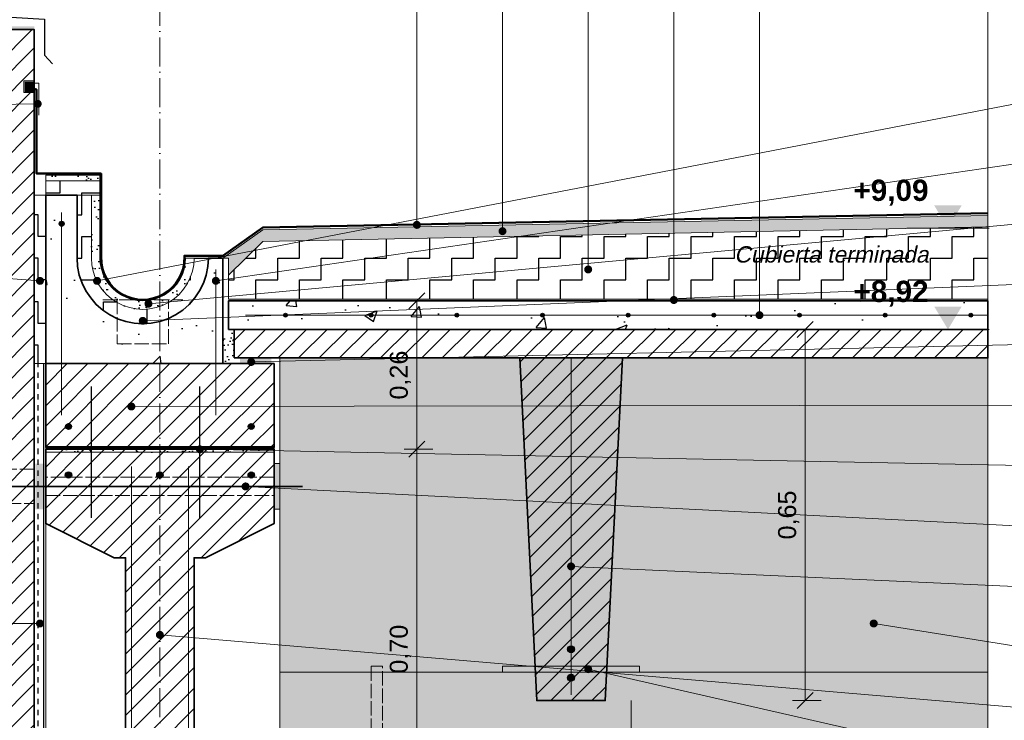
# Model space of a CAD drawing. Header units: millimetres. Extents: x 6 to 4194, y 6 to 5934.
# Tile 4 of 6: x 1530 to 3254, y 3610 to 4837. Entities that reach past the tile are written whole.
import ezdxf
from ezdxf.enums import TextEntityAlignment as Align

# ---------------------------------------------------------------- set-up
doc = ezdxf.new("R2010")
doc.units = ezdxf.units.MM
doc.header["$LTSCALE"] = 20
doc.linetypes.add('DASHDOT', pattern=[3.556, 2.54, -0.508, 0, -0.508])
doc.linetypes.add('DASHED', pattern=[1.524, 1.27, -0.254])
for name, color, linetype in [('A-ACERO', 250, 'Continuous'), ('A-AISLACION-EPS', 50, 'Continuous'), ('A-AISLACION-LANA', 40, 'Continuous'), ('A-ARMADURAS', 14, 'Continuous'), ('A-BARRERAS-MEMBRANAS', 7, 'Continuous'), ('A-CONTORNOS', 7, 'Continuous'), ('A-GROUT', 251, 'Continuous'), ('A-HORMIGON-INSITU', 33, 'Continuous'), ('A-HORMIGON-PREMOLDEADO', 8, 'Continuous'), ('A-MORTERO-CARPETAS', 252, 'Continuous'), ('A-NEOPRENO-SELLADORES', 7, 'Continuous'), ('A-PROYECCION-OCULTO', 8, 'DASHED'), ('A-VISTA', 8, 'Continuous'), ('X-COTAS', 3, 'Continuous'), ('X-EJES', 1, 'DASHDOT'), ('X-NIVELES', 7, 'Continuous'), ('X-REFERENCIAS', 1, 'Continuous'), ('X-TEXTOS', 7, 'Continuous')]:
    doc.layers.add(name, color=color, linetype=linetype)
doc.styles.add('ARIAL', font='arial.ttf')
doc.styles.add('ARIAL-B', font='arialbd.ttf')

msp = doc.modelspace()

# ---------------------------------------------------------------- hatches: boundary and pattern name
at = {"layer": 'A-ACERO', "true_color": 0x888888}
h = msp.add_hatch(color=252, dxfattribs=at)
h.dxf.hatch_style = 1
h.paths.add_polyline_path([(1355, 4820), (1555, 4820), (1555, 4826), (1355, 4826)])
at = {"layer": 'A-ACERO', "true_color": 0x3b3b3b}
h = msp.add_hatch(color=250, dxfattribs=at)
h.dxf.hatch_style = 1
h.paths.add_polyline_path([(1975, 3980), (1985, 3980), (1985, 4060), (1975, 4060)])
at = {"layer": 'A-AISLACION-EPS'}
h = msp.add_hatch(dxfattribs=at)
h.set_pattern_fill('ZIGZAG', color=256, scale=6)
h.paths.add_polyline_path([(1575, 4530), (1670, 4530), (1670, 4555), (1575, 4555)])
h = msp.add_hatch(dxfattribs=at)
h.set_pattern_fill('ZIGZAG', color=256, scale=6, angle=90)
h.paths.add_polyline_path([(1555, 4235), (1575, 4235), (1575, 4530), (1555, 4530)])
h = msp.add_hatch(dxfattribs=at)
h.set_pattern_fill('ZIGZAG', color=256, scale=6)
h.paths.add_polyline_path([(1860, 4420), (1859, 4405), (1856.1, 4390.2), (1851.2, 4376), (1844.6, 4362.5), (1836.2, 4350), (1826.3, 4338.7), (1815, 4328.8), (1802.5, 4320.4), (1789, 4313.8), (1774.8, 4308.9), (1760, 4306), (1745, 4305), (1730, 4306), (1715.2, 4308.9), (1701, 4313.8), (1687.5, 4320.4), (1675, 4328.8), (1663.7, 4338.7), (1653.8, 4350), (1645.4, 4362.5), (1638.8, 4376), (1633.9, 4390.2), (1631, 4405), (1630, 4420), (1630, 4530), (1655, 4530), (1655, 4420), (1655.8, 4408.3), (1658.1, 4396.7), (1661.9, 4385.6), (1667.1, 4375), (1673.6, 4365.2), (1681.4, 4356.4), (1690.2, 4348.6), (1700, 4342.1), (1710.6, 4336.9), (1721.7, 4333.1), (1733.3, 4330.8), (1745, 4330), (1756.7, 4330.8), (1768.3, 4333.1), (1779.4, 4336.9), (1790, 4342.1), (1799.8, 4348.6), (1808.6, 4356.4), (1816.4, 4365.2), (1822.9, 4375), (1828.1, 4385.6), (1831.9, 4396.7), (1834.2, 4408.3), (1835, 4420)])
h = msp.add_hatch(dxfattribs=at)
h.set_pattern_fill('ZIGZAG', color=256, scale=6)
h.paths.add_polyline_path([(1895, 4348), (3225, 4348), (3225, 4474.6), (1955, 4449.2), (1895, 4390)])
at = {"layer": 'A-AISLACION-LANA'}
h = msp.add_hatch(dxfattribs=at)
h.set_pattern_fill('INSUL', color=256, scale=3, angle=90)
h.paths.add_polyline_path([(1555, 3385), (1575, 3385), (1575, 4235), (1555, 4235)])
at = {"layer": 'A-ARMADURAS'}
h = msp.add_hatch(color=256, dxfattribs=at)
h.dxf.hatch_style = 1
h.paths.add_polyline_path([(1607.4, 4480), (1607.2, 4481.4), (1606.6, 4482.6), (1605.6, 4483.6), (1604.4, 4484.2), (1603, 4484.4), (1601.6, 4484.2), (1600.4, 4483.6), (1599.4, 4482.6), (1598.8, 4481.4), (1598.6, 4480), (1598.8, 4478.6), (1599.4, 4477.4), (1600.4, 4476.4), (1601.6, 4475.8), (1603, 4475.6), (1604.4, 4475.8), (1605.6, 4476.4), (1606.6, 4477.4), (1607.2, 4478.6)])
h = msp.add_hatch(color=256, dxfattribs=at)
h.dxf.hatch_style = 1
h.paths.add_polyline_path([(1877.4, 4380), (1877.2, 4381.4), (1876.6, 4382.6), (1875.6, 4383.6), (1874.4, 4384.2), (1873, 4384.4), (1871.6, 4384.2), (1870.4, 4383.6), (1869.4, 4382.6), (1868.8, 4381.4), (1868.6, 4380), (1868.8, 4378.6), (1869.4, 4377.4), (1870.4, 4376.4), (1871.6, 4375.8), (1873, 4375.6), (1874.4, 4375.8), (1875.6, 4376.4), (1876.6, 4377.4), (1877.2, 4378.6)])
h = msp.add_hatch(color=256, dxfattribs=at)
h.dxf.hatch_style = 1
h.paths.add_polyline_path([(1998.4, 4320), (1998.2, 4321.1), (1997.8, 4322), (1997, 4322.8), (1996.1, 4323.2), (1995, 4323.4), (1993.9, 4323.2), (1993, 4322.8), (1992.2, 4322), (1991.8, 4321.1), (1991.6, 4320), (1991.8, 4318.9), (1992.2, 4318), (1993, 4317.2), (1993.9, 4316.8), (1995, 4316.6), (1996.1, 4316.8), (1997, 4317.2), (1997.8, 4318), (1998.2, 4318.9)])
h = msp.add_hatch(color=256, dxfattribs=at)
h.dxf.hatch_style = 1
h.paths.add_polyline_path([(2148.4, 4320), (2148.2, 4321.1), (2147.8, 4322), (2147, 4322.8), (2146.1, 4323.2), (2145, 4323.4), (2143.9, 4323.2), (2143, 4322.8), (2142.2, 4322), (2141.8, 4321.1), (2141.6, 4320), (2141.8, 4318.9), (2142.2, 4318), (2143, 4317.2), (2143.9, 4316.8), (2145, 4316.6), (2146.1, 4316.8), (2147, 4317.2), (2147.8, 4318), (2148.2, 4318.9)])
h = msp.add_hatch(color=256, dxfattribs=at)
h.dxf.hatch_style = 1
h.paths.add_polyline_path([(2298.4, 4320), (2298.2, 4321.1), (2297.8, 4322), (2297, 4322.8), (2296.1, 4323.2), (2295, 4323.4), (2293.9, 4323.2), (2293, 4322.8), (2292.2, 4322), (2291.8, 4321.1), (2291.6, 4320), (2291.8, 4318.9), (2292.2, 4318), (2293, 4317.2), (2293.9, 4316.8), (2295, 4316.6), (2296.1, 4316.8), (2297, 4317.2), (2297.8, 4318), (2298.2, 4318.9)])
h = msp.add_hatch(color=256, dxfattribs=at)
h.dxf.hatch_style = 1
h.paths.add_polyline_path([(2448.4, 4320), (2448.2, 4321.1), (2447.8, 4322), (2447, 4322.8), (2446.1, 4323.2), (2445, 4323.4), (2443.9, 4323.2), (2443, 4322.8), (2442.2, 4322), (2441.8, 4321.1), (2441.6, 4320), (2441.8, 4318.9), (2442.2, 4318), (2443, 4317.2), (2443.9, 4316.8), (2445, 4316.6), (2446.1, 4316.8), (2447, 4317.2), (2447.8, 4318), (2448.2, 4318.9)])
h = msp.add_hatch(color=256, dxfattribs=at)
h.dxf.hatch_style = 1
h.paths.add_polyline_path([(2598.4, 4320), (2598.2, 4321.1), (2597.8, 4322), (2597, 4322.8), (2596.1, 4323.2), (2595, 4323.4), (2593.9, 4323.2), (2593, 4322.8), (2592.2, 4322), (2591.8, 4321.1), (2591.6, 4320), (2591.8, 4318.9), (2592.2, 4318), (2593, 4317.2), (2593.9, 4316.8), (2595, 4316.6), (2596.1, 4316.8), (2597, 4317.2), (2597.8, 4318), (2598.2, 4318.9)])
h = msp.add_hatch(color=256, dxfattribs=at)
h.dxf.hatch_style = 1
h.paths.add_polyline_path([(2748.4, 4320), (2748.2, 4321.1), (2747.8, 4322), (2747, 4322.8), (2746.1, 4323.2), (2745, 4323.4), (2743.9, 4323.2), (2743, 4322.8), (2742.2, 4322), (2741.8, 4321.1), (2741.6, 4320), (2741.8, 4318.9), (2742.2, 4318), (2743, 4317.2), (2743.9, 4316.8), (2745, 4316.6), (2746.1, 4316.8), (2747, 4317.2), (2747.8, 4318), (2748.2, 4318.9)])
h = msp.add_hatch(color=256, dxfattribs=at)
h.dxf.hatch_style = 1
h.paths.add_polyline_path([(2898.4, 4320), (2898.2, 4321.1), (2897.8, 4322), (2897, 4322.8), (2896.1, 4323.2), (2895, 4323.4), (2893.9, 4323.2), (2893, 4322.8), (2892.2, 4322), (2891.8, 4321.1), (2891.6, 4320), (2891.8, 4318.9), (2892.2, 4318), (2893, 4317.2), (2893.9, 4316.8), (2895, 4316.6), (2896.1, 4316.8), (2897, 4317.2), (2897.8, 4318), (2898.2, 4318.9)])
h = msp.add_hatch(color=256, dxfattribs=at)
h.dxf.hatch_style = 1
h.paths.add_polyline_path([(3048.4, 4320), (3048.2, 4321.1), (3047.8, 4322), (3047, 4322.8), (3046.1, 4323.2), (3045, 4323.4), (3043.9, 4323.2), (3043, 4322.8), (3042.2, 4322), (3041.8, 4321.1), (3041.6, 4320), (3041.8, 4318.9), (3042.2, 4318), (3043, 4317.2), (3043.9, 4316.8), (3045, 4316.6), (3046.1, 4316.8), (3047, 4317.2), (3047.8, 4318), (3048.2, 4318.9)])
h = msp.add_hatch(color=256, dxfattribs=at)
h.dxf.hatch_style = 1
h.paths.add_polyline_path([(3198.4, 4320), (3198.2, 4321.1), (3197.8, 4322), (3197, 4322.8), (3196.1, 4323.2), (3195, 4323.4), (3193.9, 4323.2), (3193, 4322.8), (3192.2, 4322), (3191.8, 4321.1), (3191.6, 4320), (3191.8, 4318.9), (3192.2, 4318), (3193, 4317.2), (3193.9, 4316.8), (3195, 4316.6), (3196.1, 4316.8), (3197, 4317.2), (3197.8, 4318), (3198.2, 4318.9)])
h = msp.add_hatch(color=256, dxfattribs=at)
h.dxf.hatch_style = 1
h.paths.add_polyline_path([(1620.2, 4125), (1619.9, 4126.6), (1619.2, 4128.1), (1618.1, 4129.2), (1616.6, 4129.9), (1615, 4130.2), (1613.4, 4129.9), (1611.9, 4129.2), (1610.8, 4128.1), (1610.1, 4126.6), (1609.8, 4125), (1610.1, 4123.4), (1610.8, 4121.9), (1611.9, 4120.8), (1613.4, 4120.1), (1615, 4119.8), (1616.6, 4120.1), (1618.1, 4120.8), (1619.2, 4121.9), (1619.9, 4123.4)])
h = msp.add_hatch(color=256, dxfattribs=at)
h.dxf.hatch_style = 1
h.paths.add_polyline_path([(1940.2, 4125), (1939.9, 4126.6), (1939.2, 4128.1), (1938.1, 4129.2), (1936.6, 4129.9), (1935, 4130.2), (1933.4, 4129.9), (1931.9, 4129.2), (1930.8, 4128.1), (1930.1, 4126.6), (1929.8, 4125), (1930.1, 4123.4), (1930.8, 4121.9), (1931.9, 4120.8), (1933.4, 4120.1), (1935, 4119.8), (1936.6, 4120.1), (1938.1, 4120.8), (1939.2, 4121.9), (1939.9, 4123.4)])
h = msp.add_hatch(color=256, dxfattribs=at)
h.dxf.hatch_style = 1
h.paths.add_polyline_path([(1620.6, 4040), (1620.3, 4041.7), (1619.5, 4043.3), (1618.3, 4044.5), (1616.7, 4045.3), (1615, 4045.6), (1613.3, 4045.3), (1611.7, 4044.5), (1610.5, 4043.3), (1609.7, 4041.7), (1609.4, 4040), (1609.7, 4038.3), (1610.5, 4036.7), (1611.7, 4035.5), (1613.3, 4034.7), (1615, 4034.4), (1616.7, 4034.7), (1618.3, 4035.5), (1619.5, 4036.7), (1620.3, 4038.3)])
h = msp.add_hatch(color=256, dxfattribs=at)
h.dxf.hatch_style = 1
h.paths.add_polyline_path([(1780.6, 4040), (1780.3, 4041.7), (1779.5, 4043.3), (1778.3, 4044.5), (1776.7, 4045.3), (1775, 4045.6), (1773.3, 4045.3), (1771.7, 4044.5), (1770.5, 4043.3), (1769.7, 4041.7), (1769.4, 4040), (1769.7, 4038.3), (1770.5, 4036.7), (1771.7, 4035.5), (1773.3, 4034.7), (1775, 4034.4), (1776.7, 4034.7), (1778.3, 4035.5), (1779.5, 4036.7), (1780.3, 4038.3)])
h = msp.add_hatch(color=256, dxfattribs=at)
h.dxf.hatch_style = 1
h.paths.add_polyline_path([(1940.6, 4040), (1940.3, 4041.7), (1939.5, 4043.3), (1938.3, 4044.5), (1936.7, 4045.3), (1935, 4045.6), (1933.3, 4045.3), (1931.7, 4044.5), (1930.5, 4043.3), (1929.7, 4041.7), (1929.4, 4040), (1929.7, 4038.3), (1930.5, 4036.7), (1931.7, 4035.5), (1933.3, 4034.7), (1935, 4034.4), (1936.7, 4034.7), (1938.3, 4035.5), (1939.5, 4036.7), (1940.3, 4038.3)])
h = msp.add_hatch(color=256, dxfattribs=at)
h.dxf.hatch_style = 1
h.paths.add_polyline_path([(2501, 3735), (2500.7, 3736.9), (2499.9, 3738.5), (2498.5, 3739.9), (2496.9, 3740.7), (2495, 3741), (2493.1, 3740.7), (2491.5, 3739.9), (2490.1, 3738.5), (2489.3, 3736.9), (2489, 3735), (2489.3, 3733.1), (2490.1, 3731.5), (2491.5, 3730.1), (2493.1, 3729.3), (2495, 3729), (2496.9, 3729.3), (2498.5, 3730.1), (2499.9, 3731.5), (2500.7, 3733.1)])
h = msp.add_hatch(color=256, dxfattribs=at)
h.dxf.hatch_style = 1
h.paths.add_polyline_path([(2501, 3685), (2500.7, 3686.9), (2499.9, 3688.5), (2498.5, 3689.9), (2496.9, 3690.7), (2495, 3691), (2493.1, 3690.7), (2491.5, 3689.9), (2490.1, 3688.5), (2489.3, 3686.9), (2489, 3685), (2489.3, 3683.1), (2490.1, 3681.5), (2491.5, 3680.1), (2493.1, 3679.3), (2495, 3679), (2496.9, 3679.3), (2498.5, 3680.1), (2499.9, 3681.5), (2500.7, 3683.1)])
at = {"layer": 'A-BARRERAS-MEMBRANAS', "true_color": 0x000000}
h = msp.add_hatch(color=18, dxfattribs=at)
h.dxf.hatch_style = 1
h.paths.add_polyline_path([(1895, 4345), (3225, 4345), (3225, 4348), (1895, 4348)])
at = {"layer": 'A-GROUT'}
h = msp.add_hatch(dxfattribs=at)
h.set_pattern_fill('AR-SAND', color=256, scale=0.4)
h.paths.add_polyline_path([(1885, 4235), (1905, 4235), (1905, 4295), (1885, 4295)])
h = msp.add_hatch(dxfattribs=at)
h.set_pattern_fill('AR-SAND', color=256, scale=0.4)
h.paths.add_polyline_path([(1575, 4080), (1975, 4080), (1975, 4090), (1575, 4090)])
at = {"layer": 'A-HORMIGON-INSITU'}
h = msp.add_hatch(dxfattribs=at)
h.set_pattern_fill('AR-CONC', color=256, scale=1.2)
h.paths.add_polyline_path([(1575, 4235), (1885, 4235), (1885, 4420), (1860, 4420), (1859, 4405), (1856.1, 4390.2), (1851.2, 4376), (1844.6, 4362.5), (1836.2, 4350), (1826.3, 4338.7), (1815, 4328.8), (1802.5, 4320.4), (1789, 4313.8), (1774.8, 4308.9), (1760, 4306), (1745, 4305), (1730, 4306), (1715.2, 4308.9), (1701, 4313.8), (1687.5, 4320.4), (1675, 4328.8), (1663.7, 4338.7), (1653.8, 4350), (1645.4, 4362.5), (1638.8, 4376), (1633.9, 4390.2), (1631, 4405), (1630, 4420), (1630, 4530), (1575, 4530)])
h = msp.add_hatch(dxfattribs=at)
h.set_pattern_fill('AR-CONC', color=256, scale=1.2)
h.paths.add_polyline_path([(1895, 4295), (3225, 4295), (3225, 4345), (1895, 4345)])
at = {"layer": 'A-HORMIGON-PREMOLDEADO'}
h = msp.add_hatch(dxfattribs=at)
h.set_pattern_fill('ANSI31', color=256, scale=8)
h.paths.add_polyline_path([(1355, 2820), (1555, 2820), (1555, 4820), (1355, 4820)])
h = msp.add_hatch(dxfattribs=at)
h.set_pattern_fill('ANSI31', color=256, scale=8)
h.paths.add_polyline_path([(1905, 4245), (3225, 4245), (3225, 4295), (1905, 4295)])
h = msp.add_hatch(dxfattribs=at)
h.set_pattern_fill('ANSI31', color=256, scale=8)
h.paths.add_polyline_path([(2405, 4245), (2585, 4245), (2555, 3645), (2435, 3645)])
h = msp.add_hatch(dxfattribs=at)
h.set_pattern_fill('ANSI31', color=256, scale=8)
h.paths.add_polyline_path([(1575, 4088), (1975, 4088), (1975, 4235), (1575, 4235)])
h = msp.add_hatch(dxfattribs=at)
h.set_pattern_fill('ANSI31', color=256, scale=8)
h.paths.add_polyline_path([(1575, 3385), (1975, 3385), (1975, 3535), (1855, 3595), (1835, 3595), (1835, 3895), (1855, 3895), (1975, 3955), (1975, 4085), (1575, 4085), (1575, 3955), (1695, 3895), (1715, 3895), (1715, 3595), (1695, 3595), (1575, 3535)])
at = {"layer": 'A-MORTERO-CARPETAS'}
h = msp.add_hatch(dxfattribs=at)
h.set_pattern_fill('AR-SAND', color=256, scale=0.6)
h.paths.add_polyline_path([(1575, 4555), (1670, 4555), (1670, 4565), (1575, 4565)])
h = msp.add_hatch(dxfattribs=at)
h.set_pattern_fill('AR-SAND', color=256, scale=0.6)
h.paths.add_polyline_path([(1835, 4420), (1834.2, 4408.3), (1831.9, 4396.7), (1828.1, 4385.6), (1822.9, 4375), (1816.4, 4365.2), (1808.6, 4356.4), (1799.8, 4348.6), (1790, 4342.1), (1779.4, 4336.9), (1768.3, 4333.1), (1756.7, 4330.8), (1745, 4330), (1733.3, 4330.8), (1721.7, 4333.1), (1710.6, 4336.9), (1700, 4342.1), (1690.2, 4348.6), (1681.4, 4356.4), (1673.6, 4365.2), (1667.1, 4375), (1661.9, 4385.6), (1658.1, 4396.7), (1655.8, 4408.3), (1655, 4420), (1655, 4530), (1670, 4530), (1670, 4420), (1670.6, 4410.2), (1672.6, 4400.6), (1675.7, 4391.3), (1680, 4382.5), (1685.5, 4374.3), (1692, 4367), (1699.3, 4360.5), (1707.5, 4355), (1716.3, 4350.7), (1725.6, 4347.6), (1735.2, 4345.6), (1745, 4345), (1754.8, 4345.6), (1764.4, 4347.6), (1773.7, 4350.7), (1782.5, 4355), (1790.7, 4360.5), (1798, 4367), (1804.5, 4374.3), (1810, 4382.5), (1814.3, 4391.3), (1817.4, 4400.6), (1819.4, 4410.2), (1820, 4420)])
h = msp.add_hatch(dxfattribs=at)
h.set_pattern_fill('AR-SAND', color=256, scale=0.6)
h.paths.add_polyline_path([(1895, 4390), (1955, 4449.2), (3225, 4474.6), (3225, 4494.6), (1955, 4469.2), (1885, 4420), (1895, 4420)])
at = {"layer": 'A-NEOPRENO-SELLADORES', "true_color": 0x222222}
h = msp.add_hatch(color=250, dxfattribs=at)
h.dxf.hatch_style = 1
h.paths.add_polyline_path([(1538, 4711), (1554, 4711), (1554, 4729), (1538, 4729)])
at = {"layer": 'A-NEOPRENO-SELLADORES', "true_color": 0x111111}
h = msp.add_hatch(color=250, dxfattribs=at)
h.dxf.hatch_style = 1
h.paths.add_polyline_path([(1915, 4235), (1970, 4235), (1970, 4245), (1915, 4245)])
h = msp.add_hatch(color=250, dxfattribs=at)
h.dxf.hatch_style = 1
h.paths.add_polyline_path([(1557, 3980), (1573, 3980), (1573, 4060), (1557, 4060)])
at = {"layer": 'A-NEOPRENO-SELLADORES', "true_color": 0x222222}
h = msp.add_hatch(color=250, dxfattribs=at)
h.dxf.hatch_style = 1
h.paths.add_polyline_path([(1985, 4004), (2007, 4004), (2007, 4036), (1985, 4036)])
at = {"layer": 'A-NEOPRENO-SELLADORES', "true_color": 0x111111}
h = msp.add_hatch(color=250, dxfattribs=at)
h.dxf.hatch_style = 1
h.paths.add_polyline_path([(2375, 3695), (2615, 3695), (2615, 3705), (2375, 3705)])
at = {"layer": 'A-VISTA', "true_color": 0xe9ebed}
h = msp.add_hatch(color=7, dxfattribs=at)
h.dxf.hatch_style = 1
h.paths.add_polyline_path([(1985, 3545), (3225, 3545), (3225, 4245), (1985, 4245)])
at = {"layer": 'X-NIVELES'}
h = msp.add_hatch(color=7, dxfattribs=at)
h.dxf.hatch_style = 1
h.paths.add_polyline_path([(3155, 4472), (3131, 4512), (3179, 4512)])
h = msp.add_hatch(color=7, dxfattribs=at)
h.dxf.hatch_style = 1
h.paths.add_polyline_path([(3155, 4295), (3131, 4335), (3179, 4335)])
at = {"layer": 'X-REFERENCIAS'}
h = msp.add_hatch(color=7, dxfattribs=at)
h.dxf.hatch_style = 1
h.paths.add_polyline_path([(1568, 4690), (1567.7, 4692.2), (1566.7, 4694.1), (1565.1, 4695.7), (1563.2, 4696.7), (1561, 4697), (1558.8, 4696.7), (1556.9, 4695.7), (1555.3, 4694.1), (1554.3, 4692.2), (1554, 4690), (1554.3, 4687.8), (1555.3, 4685.9), (1556.9, 4684.3), (1558.8, 4683.3), (1561, 4683), (1563.2, 4683.3), (1565.1, 4684.3), (1566.7, 4685.9), (1567.7, 4687.8)])
h = msp.add_hatch(color=7, dxfattribs=at)
h.dxf.hatch_style = 1
h.paths.add_polyline_path([(2232, 4478), (2231.7, 4480.2), (2230.7, 4482.1), (2229.1, 4483.7), (2227.2, 4484.7), (2225, 4485), (2222.8, 4484.7), (2220.9, 4483.7), (2219.3, 4482.1), (2218.3, 4480.2), (2218, 4478), (2218.3, 4475.8), (2219.3, 4473.9), (2220.9, 4472.3), (2222.8, 4471.3), (2225, 4471), (2227.2, 4471.3), (2229.1, 4472.3), (2230.7, 4473.9), (2231.7, 4475.8)])
h = msp.add_hatch(color=7, dxfattribs=at)
h.dxf.hatch_style = 1
h.paths.add_polyline_path([(2382, 4467), (2381.7, 4469.2), (2380.7, 4471.1), (2379.1, 4472.7), (2377.2, 4473.7), (2375, 4474), (2372.8, 4473.7), (2370.9, 4472.7), (2369.3, 4471.1), (2368.3, 4469.2), (2368, 4467), (2368.3, 4464.8), (2369.3, 4462.9), (2370.9, 4461.3), (2372.8, 4460.3), (2375, 4460), (2377.2, 4460.3), (2379.1, 4461.3), (2380.7, 4462.9), (2381.7, 4464.8)])
h = msp.add_hatch(color=7, dxfattribs=at)
h.dxf.hatch_style = 1
h.paths.add_polyline_path([(2532, 4400), (2531.7, 4402.2), (2530.7, 4404.1), (2529.1, 4405.7), (2527.2, 4406.7), (2525, 4407), (2522.8, 4406.7), (2520.9, 4405.7), (2519.3, 4404.1), (2518.3, 4402.2), (2518, 4400), (2518.3, 4397.8), (2519.3, 4395.9), (2520.9, 4394.3), (2522.8, 4393.3), (2525, 4393), (2527.2, 4393.3), (2529.1, 4394.3), (2530.7, 4395.9), (2531.7, 4397.8)])
h = msp.add_hatch(color=7, dxfattribs=at)
h.dxf.hatch_style = 1
h.paths.add_polyline_path([(1572, 4380), (1571.7, 4382.2), (1570.7, 4384.1), (1569.1, 4385.7), (1567.2, 4386.7), (1565, 4387), (1562.8, 4386.7), (1560.9, 4385.7), (1559.3, 4384.1), (1558.3, 4382.2), (1558, 4380), (1558.3, 4377.8), (1559.3, 4375.9), (1560.9, 4374.3), (1562.8, 4373.3), (1565, 4373), (1567.2, 4373.3), (1569.1, 4374.3), (1570.7, 4375.9), (1571.7, 4377.8)])
h = msp.add_hatch(color=7, dxfattribs=at)
h.dxf.hatch_style = 1
h.paths.add_polyline_path([(1672, 4380), (1671.7, 4382.2), (1670.7, 4384.1), (1669.1, 4385.7), (1667.2, 4386.7), (1665, 4387), (1662.8, 4386.7), (1660.9, 4385.7), (1659.3, 4384.1), (1658.3, 4382.2), (1658, 4380), (1658.3, 4377.8), (1659.3, 4375.9), (1660.9, 4374.3), (1662.8, 4373.3), (1665, 4373), (1667.2, 4373.3), (1669.1, 4374.3), (1670.7, 4375.9), (1671.7, 4377.8)])
h = msp.add_hatch(color=7, dxfattribs=at)
h.dxf.hatch_style = 1
h.paths.add_polyline_path([(1880, 4380), (1879.7, 4382.2), (1878.7, 4384.1), (1877.1, 4385.7), (1875.2, 4386.7), (1873, 4387), (1870.8, 4386.7), (1868.9, 4385.7), (1867.3, 4384.1), (1866.3, 4382.2), (1866, 4380), (1866.3, 4377.8), (1867.3, 4375.9), (1868.9, 4374.3), (1870.8, 4373.3), (1873, 4373), (1875.2, 4373.3), (1877.1, 4374.3), (1878.7, 4375.9), (1879.7, 4377.8)])
h = msp.add_hatch(color=7, dxfattribs=at)
h.dxf.hatch_style = 1
h.paths.add_polyline_path([(1762, 4340), (1761.7, 4342.2), (1760.7, 4344.1), (1759.1, 4345.7), (1757.2, 4346.7), (1755, 4347), (1752.8, 4346.7), (1750.9, 4345.7), (1749.3, 4344.1), (1748.3, 4342.2), (1748, 4340), (1748.3, 4337.8), (1749.3, 4335.9), (1750.9, 4334.3), (1752.8, 4333.3), (1755, 4333), (1757.2, 4333.3), (1759.1, 4334.3), (1760.7, 4335.9), (1761.7, 4337.8)])
h = msp.add_hatch(color=7, dxfattribs=at)
h.dxf.hatch_style = 1
h.paths.add_polyline_path([(2682, 4346.5), (2681.7, 4348.7), (2680.7, 4350.6), (2679.1, 4352.2), (2677.2, 4353.2), (2675, 4353.5), (2672.8, 4353.2), (2670.9, 4352.2), (2669.3, 4350.6), (2668.3, 4348.7), (2668, 4346.5), (2668.3, 4344.3), (2669.3, 4342.4), (2670.9, 4340.8), (2672.8, 4339.8), (2675, 4339.5), (2677.2, 4339.8), (2679.1, 4340.8), (2680.7, 4342.4), (2681.7, 4344.3)])
h = msp.add_hatch(color=7, dxfattribs=at)
h.dxf.hatch_style = 1
h.paths.add_polyline_path([(1752, 4310), (1751.7, 4312.2), (1750.7, 4314.1), (1749.1, 4315.7), (1747.2, 4316.7), (1745, 4317), (1742.8, 4316.7), (1740.9, 4315.7), (1739.3, 4314.1), (1738.3, 4312.2), (1738, 4310), (1738.3, 4307.8), (1739.3, 4305.9), (1740.9, 4304.3), (1742.8, 4303.3), (1745, 4303), (1747.2, 4303.3), (1749.1, 4304.3), (1750.7, 4305.9), (1751.7, 4307.8)])
h = msp.add_hatch(color=7, dxfattribs=at)
h.dxf.hatch_style = 1
h.paths.add_polyline_path([(2832, 4320), (2831.7, 4322.2), (2830.7, 4324.1), (2829.1, 4325.7), (2827.2, 4326.7), (2825, 4327), (2822.8, 4326.7), (2820.9, 4325.7), (2819.3, 4324.1), (2818.3, 4322.2), (2818, 4320), (2818.3, 4317.8), (2819.3, 4315.9), (2820.9, 4314.3), (2822.8, 4313.3), (2825, 4313), (2827.2, 4313.3), (2829.1, 4314.3), (2830.7, 4315.9), (2831.7, 4317.8)])
h = msp.add_hatch(color=7, dxfattribs=at)
h.dxf.hatch_style = 1
h.paths.add_polyline_path([(1942, 4238), (1941.7, 4240.2), (1940.7, 4242.1), (1939.1, 4243.7), (1937.2, 4244.7), (1935, 4245), (1932.8, 4244.7), (1930.9, 4243.7), (1929.3, 4242.1), (1928.3, 4240.2), (1928, 4238), (1928.3, 4235.8), (1929.3, 4233.9), (1930.9, 4232.3), (1932.8, 4231.3), (1935, 4231), (1937.2, 4231.3), (1939.1, 4232.3), (1940.7, 4233.9), (1941.7, 4235.8)])
h = msp.add_hatch(color=7, dxfattribs=at)
h.dxf.hatch_style = 1
h.paths.add_polyline_path([(1732, 4160), (1731.7, 4162.2), (1730.7, 4164.1), (1729.1, 4165.7), (1727.2, 4166.7), (1725, 4167), (1722.8, 4166.7), (1720.9, 4165.7), (1719.3, 4164.1), (1718.3, 4162.2), (1718, 4160), (1718.3, 4157.8), (1719.3, 4155.9), (1720.9, 4154.3), (1722.8, 4153.3), (1725, 4153), (1727.2, 4153.3), (1729.1, 4154.3), (1730.7, 4155.9), (1731.7, 4157.8)])
h = msp.add_hatch(color=7, dxfattribs=at)
h.dxf.hatch_style = 1
h.paths.add_polyline_path([(1852, 4085), (1851.7, 4087.2), (1850.7, 4089.1), (1849.1, 4090.7), (1847.2, 4091.7), (1845, 4092), (1842.8, 4091.7), (1840.9, 4090.7), (1839.3, 4089.1), (1838.3, 4087.2), (1838, 4085), (1838.3, 4082.8), (1839.3, 4080.9), (1840.9, 4079.3), (1842.8, 4078.3), (1845, 4078), (1847.2, 4078.3), (1849.1, 4079.3), (1850.7, 4080.9), (1851.7, 4082.8)])
h = msp.add_hatch(color=7, dxfattribs=at)
h.dxf.hatch_style = 1
h.paths.add_polyline_path([(1932, 4020), (1931.7, 4022.2), (1930.7, 4024.1), (1929.1, 4025.7), (1927.2, 4026.7), (1925, 4027), (1922.8, 4026.7), (1920.9, 4025.7), (1919.3, 4024.1), (1918.3, 4022.2), (1918, 4020), (1918.3, 4017.8), (1919.3, 4015.9), (1920.9, 4014.3), (1922.8, 4013.3), (1925, 4013), (1927.2, 4013.3), (1929.1, 4014.3), (1930.7, 4015.9), (1931.7, 4017.8)])
h = msp.add_hatch(color=7, dxfattribs=at)
h.dxf.hatch_style = 1
h.paths.add_polyline_path([(2502, 3880), (2501.7, 3882.2), (2500.7, 3884.1), (2499.1, 3885.7), (2497.2, 3886.7), (2495, 3887), (2492.8, 3886.7), (2490.9, 3885.7), (2489.3, 3884.1), (2488.3, 3882.2), (2488, 3880), (2488.3, 3877.8), (2489.3, 3875.9), (2490.9, 3874.3), (2492.8, 3873.3), (2495, 3873), (2497.2, 3873.3), (2499.1, 3874.3), (2500.7, 3875.9), (2501.7, 3877.8)])
h = msp.add_hatch(color=7, dxfattribs=at)
h.dxf.hatch_style = 1
h.paths.add_polyline_path([(1572, 3780), (1571.7, 3782.2), (1570.7, 3784.1), (1569.1, 3785.7), (1567.2, 3786.7), (1565, 3787), (1562.8, 3786.7), (1560.9, 3785.7), (1559.3, 3784.1), (1558.3, 3782.2), (1558, 3780), (1558.3, 3777.8), (1559.3, 3775.9), (1560.9, 3774.3), (1562.8, 3773.3), (1565, 3773), (1567.2, 3773.3), (1569.1, 3774.3), (1570.7, 3775.9), (1571.7, 3777.8)])
h = msp.add_hatch(color=7, dxfattribs=at)
h.dxf.hatch_style = 1
h.paths.add_polyline_path([(3032, 3780), (3031.7, 3782.2), (3030.7, 3784.1), (3029.1, 3785.7), (3027.2, 3786.7), (3025, 3787), (3022.8, 3786.7), (3020.9, 3785.7), (3019.3, 3784.1), (3018.3, 3782.2), (3018, 3780), (3018.3, 3777.8), (3019.3, 3775.9), (3020.9, 3774.3), (3022.8, 3773.3), (3025, 3773), (3027.2, 3773.3), (3029.1, 3774.3), (3030.7, 3775.9), (3031.7, 3777.8)])
h = msp.add_hatch(color=7, dxfattribs=at)
h.dxf.hatch_style = 1
h.paths.add_polyline_path([(1782, 3760), (1781.7, 3762.2), (1780.7, 3764.1), (1779.1, 3765.7), (1777.2, 3766.7), (1775, 3767), (1772.8, 3766.7), (1770.9, 3765.7), (1769.3, 3764.1), (1768.3, 3762.2), (1768, 3760), (1768.3, 3757.8), (1769.3, 3755.9), (1770.9, 3754.3), (1772.8, 3753.3), (1775, 3753), (1777.2, 3753.3), (1779.1, 3754.3), (1780.7, 3755.9), (1781.7, 3757.8)])
h = msp.add_hatch(color=7, dxfattribs=at)
h.dxf.hatch_style = 1
h.paths.add_polyline_path([(2532, 3700), (2531.7, 3702.2), (2530.7, 3704.1), (2529.1, 3705.7), (2527.2, 3706.7), (2525, 3707), (2522.8, 3706.7), (2520.9, 3705.7), (2519.3, 3704.1), (2518.3, 3702.2), (2518, 3700), (2518.3, 3697.8), (2519.3, 3695.9), (2520.9, 3694.3), (2522.8, 3693.3), (2525, 3693), (2527.2, 3693.3), (2529.1, 3694.3), (2530.7, 3695.9), (2531.7, 3697.8)])

# ---------------------------------------------------------------- linework, layer by layer
at = {"layer": 'A-ARMADURAS', "lineweight": 18}
for points in [[(1603, 4145), (1603, 4500)], [(1873, 4145), (1873, 4400)]]:
    msp.add_lwpolyline(points, dxfattribs=at)
at = {"layer": 'A-ARMADURAS', "lineweight": 13}
for points in [[(1925, 4320), (3225, 4320)], [(2495, 3655), (2495, 4245)], [(1725, 3415), (1725, 4055)], [(1825, 3415), (1825, 4055)]]:
    msp.add_lwpolyline(points, dxfattribs=at)
at = {"layer": 'A-ARMADURAS', "lineweight": 25}
for points in [[(1655, 3965), (1655, 4195)], [(1845, 3965), (1845, 4195)]]:
    msp.add_lwpolyline(points, dxfattribs=at)
at = {"layer": 'A-ARMADURAS'}
for centre, radius in [((1603, 4480), 4.4), ((1873, 4380), 4.4), ((1995, 4320), 3.4), ((2145, 4320), 3.4), ((2295, 4320), 3.4), ((2445, 4320), 3.4), ((2595, 4320), 3.4), ((2745, 4320), 3.4), ((2895, 4320), 3.4), ((3045, 4320), 3.4), ((3195, 4320), 3.4), ((1615, 4125), 5.2), ((1935, 4125), 5.2), ((1615, 4040), 5.6), ((1775, 4040), 5.6), ((1935, 4040), 5.6), ((2495, 3735), 6), ((2495, 3685), 6)]:
    msp.add_circle(centre, radius, dxfattribs=at)
at = {"layer": 'A-CONTORNOS', "lineweight": 30}
msp.add_lwpolyline([(1323, 4755), (1337, 4770), (1337, 4852), (1573, 4838), (1573, 4775), (1587, 4760)], dxfattribs=at)
at = {"layer": 'A-CONTORNOS', "lineweight": 35}
for points in [[(1355, 2820), (1555, 2820), (1555, 4820), (1355, 4820)], [(1575, 4235), (1885, 4235), (1885, 4420), (1860, 4420), (1859, 4405), (1856.1, 4390.2), (1851.2, 4376), (1844.6, 4362.5), (1836.2, 4350), (1826.3, 4338.7), (1815, 4328.8), (1802.5, 4320.4), (1789, 4313.8), (1774.8, 4308.9), (1760, 4306), (1745, 4305), (1730, 4306), (1715.2, 4308.9), (1701, 4313.8), (1687.5, 4320.4), (1675, 4328.8), (1663.7, 4338.7), (1653.8, 4350), (1645.4, 4362.5), (1638.8, 4376), (1633.9, 4390.2), (1631, 4405), (1630, 4420), (1630, 4530), (1575, 4530)], [(1895, 4295), (3225, 4295), (3225, 4345), (1895, 4345)], [(1905, 4245), (3225, 4245), (3225, 4295), (1905, 4295)], [(2405, 4245), (2585, 4245), (2555, 3645), (2435, 3645)], [(1575, 4088), (1975, 4088), (1975, 4235), (1575, 4235)], [(1575, 3385), (1975, 3385), (1975, 3535), (1855, 3595), (1835, 3595), (1835, 3895), (1855, 3895), (1975, 3955), (1975, 4085), (1575, 4085), (1575, 3955), (1695, 3895), (1715, 3895), (1715, 3595), (1695, 3595), (1575, 3535)]]:
    msp.add_lwpolyline(points, close=True, dxfattribs=at)
at = {"layer": 'A-CONTORNOS', "lineweight": 13}
for points in [[(1537, 4710), (1555, 4710), (1555, 4730), (1537, 4730)], [(1575, 4555), (1670, 4555), (1670, 4565), (1575, 4565)], [(1575, 4530), (1670, 4530), (1670, 4555), (1575, 4555)], [(1555, 4235), (1575, 4235), (1575, 4530), (1555, 4530)], [(1860, 4420), (1859, 4405), (1856.1, 4390.2), (1851.2, 4376), (1844.6, 4362.5), (1836.2, 4350), (1826.3, 4338.7), (1815, 4328.8), (1802.5, 4320.4), (1789, 4313.8), (1774.8, 4308.9), (1760, 4306), (1745, 4305), (1730, 4306), (1715.2, 4308.9), (1701, 4313.8), (1687.5, 4320.4), (1675, 4328.8), (1663.7, 4338.7), (1653.8, 4350), (1645.4, 4362.5), (1638.8, 4376), (1633.9, 4390.2), (1631, 4405), (1630, 4420), (1630, 4530), (1655, 4530), (1655, 4420), (1655.8, 4408.3), (1658.1, 4396.7), (1661.9, 4385.6), (1667.1, 4375), (1673.6, 4365.2), (1681.4, 4356.4), (1690.2, 4348.6), (1700, 4342.1), (1710.6, 4336.9), (1721.7, 4333.1), (1733.3, 4330.8), (1745, 4330), (1756.7, 4330.8), (1768.3, 4333.1), (1779.4, 4336.9), (1790, 4342.1), (1799.8, 4348.6), (1808.6, 4356.4), (1816.4, 4365.2), (1822.9, 4375), (1828.1, 4385.6), (1831.9, 4396.7), (1834.2, 4408.3), (1835, 4420)], [(1835, 4420), (1834.2, 4408.3), (1831.9, 4396.7), (1828.1, 4385.6), (1822.9, 4375), (1816.4, 4365.2), (1808.6, 4356.4), (1799.8, 4348.6), (1790, 4342.1), (1779.4, 4336.9), (1768.3, 4333.1), (1756.7, 4330.8), (1745, 4330), (1733.3, 4330.8), (1721.7, 4333.1), (1710.6, 4336.9), (1700, 4342.1), (1690.2, 4348.6), (1681.4, 4356.4), (1673.6, 4365.2), (1667.1, 4375), (1661.9, 4385.6), (1658.1, 4396.7), (1655.8, 4408.3), (1655, 4420), (1655, 4530), (1670, 4530), (1670, 4420), (1670.6, 4410.2), (1672.6, 4400.6), (1675.7, 4391.3), (1680, 4382.5), (1685.5, 4374.3), (1692, 4367), (1699.3, 4360.5), (1707.5, 4355), (1716.3, 4350.7), (1725.6, 4347.6), (1735.2, 4345.6), (1745, 4345), (1754.8, 4345.6), (1764.4, 4347.6), (1773.7, 4350.7), (1782.5, 4355), (1790.7, 4360.5), (1798, 4367), (1804.5, 4374.3), (1810, 4382.5), (1814.3, 4391.3), (1817.4, 4400.6), (1819.4, 4410.2), (1820, 4420)], [(1575, 4080), (1975, 4080), (1975, 4090), (1575, 4090)], [(1975, 3980), (1985, 3980), (1985, 4060), (1975, 4060)]]:
    msp.add_lwpolyline(points, close=True, dxfattribs=at)
at = {"layer": 'A-CONTORNOS', "lineweight": 18}
msp.add_lwpolyline([(1539, 4726), (1563, 4726), (1563, 4670)], dxfattribs=at)
at = {"layer": 'A-CONTORNOS', "lineweight": 50}
msp.add_lwpolyline([(3225, 4498.6), (1955, 4473.2), (1885, 4424), (1818, 4424), (1817.4, 4410.5), (1815.5, 4401.1), (1812.4, 4392.1), (1808.2, 4383.5), (1802.9, 4375.6), (1796.6, 4368.4), (1789.4, 4362.1), (1781.5, 4356.8), (1772.9, 4352.6), (1763.9, 4349.5), (1754.5, 4347.6), (1745, 4347), (1735.5, 4347.6), (1726.1, 4349.5), (1717.1, 4352.6), (1708.5, 4356.8), (1700.6, 4362.1), (1693.4, 4368.4), (1687.1, 4375.6), (1681.8, 4383.5), (1677.6, 4392.1), (1674.5, 4401.1), (1672.6, 4410.5), (1672, 4424), (1672, 4568), (1559, 4568), (1559, 4715), (1539, 4720)], dxfattribs=at)
at = {"layer": 'A-CONTORNOS', "lineweight": 18}
for points in [[(1895, 4390), (1955, 4449.2), (3225, 4474.6), (3225, 4494.6), (1955, 4469.2), (1885, 4420), (1895, 4420)], [(1895, 4348), (3225, 4348), (3225, 4474.6), (1955, 4449.2), (1895, 4390)], [(1555, 3385), (1575, 3385), (1575, 4235), (1555, 4235)]]:
    msp.add_lwpolyline(points, close=True, dxfattribs=at)
at = {"layer": 'A-CONTORNOS', "lineweight": 35}
msp.add_lwpolyline([(1365, 4020), (2025, 4020)], dxfattribs=at)
at = {"layer": 'A-CONTORNOS', "lineweight": 13}
for points in [[(1985, 3695), (3225, 3695)], [(2600, 2927), (2600, 3645)]]:
    msp.add_lwpolyline(points, dxfattribs=at)
at = {"layer": 'A-PROYECCION-OCULTO', "lineweight": 13}
msp.add_lwpolyline([(1675, 4347), (1815, 4347)], dxfattribs=at)
for points in [[(1700, 4270), (1790, 4270), (1790, 4347), (1700, 4347)], [(1385, 3990), (1555, 3990), (1555, 4050), (1385, 4050)], [(1575, 4004), (1975, 4004), (1975, 4036), (1575, 4036)], [(2145, 3275), (2165, 3275), (2165, 3705), (2145, 3705)]]:
    msp.add_lwpolyline(points, close=True, dxfattribs=at)
at = {"layer": 'A-VISTA', "lineweight": 13}
for points in [[(1985, 3545), (3225, 3545), (3225, 4245), (1985, 4245)], [(2375, 3695), (2615, 3695), (2615, 3705), (2375, 3705)]]:
    msp.add_lwpolyline(points, close=True, dxfattribs=at)
at = {"layer": 'X-COTAS', "lineweight": 13}
for points in [[(2203, 4345), (2253, 4345)], [(2225, 4085), (2225, 4345)], [(2883, 4295), (2933, 4295)], [(2905, 3645), (2905, 4295)], [(2203, 4085), (2253, 4085)], [(2203, 4085), (2253, 4085)], [(2225, 3385), (2225, 4085)], [(2883, 3645), (2933, 3645)]]:
    msp.add_lwpolyline(points, dxfattribs=at)
at = {"layer": 'X-COTAS', "lineweight": 25}
for points in [[(2211, 4331), (2239, 4359)], [(2891, 4281), (2919, 4309)], [(2211, 4071), (2239, 4099)], [(2211, 4071), (2239, 4099)], [(2891, 3631), (2919, 3659)]]:
    msp.add_lwpolyline(points, dxfattribs=at)
at = {"layer": 'X-EJES', "color": 12, "lineweight": 13, "true_color": 0xcc0000}
msp.add_lwpolyline([(1775, 5020), (1775, 2820)], dxfattribs=at)
at = {"layer": 'X-NIVELES', "lineweight": 13}
for points in [[(3083, 4472), (3227, 4472)], [(3083, 4295), (3227, 4295)]]:
    msp.add_lwpolyline(points, dxfattribs=at)
at = {"layer": 'X-REFERENCIAS', "lineweight": 13}
for points in [[(2225, 4478), (2225, 5083)], [(2375, 4467), (2375, 5083)], [(2525, 4400), (2525, 5083)], [(2675, 4346.5), (2675, 5083)], [(2825, 4320), (2825, 5083)], [(1561, 4690), (915, 4680), (842, 4680)], [(1665, 4380), (3285, 4692.4), (3358, 4692.4)], [(1873, 4380), (3285, 4586.4), (3358, 4586.4)], [(1755, 4340), (3285, 4480.4), (3358, 4480.4)], [(1565, 4380), (915, 4428), (842, 4428)], [(1745, 4310), (3285, 4374.4), (3358, 4374.4)], [(1935, 4238), (3285, 4268.4), (3358, 4268.4)], [(1725, 4160), (3285, 4162.4), (3358, 4162.4)], [(1845, 4085), (3285, 4056.4), (3358, 4056.4)], [(1925, 4020), (3285, 3950.4), (3358, 3950.4)], [(2495, 3880), (3285, 3844.4), (3358, 3844.4)], [(1565, 3780), (915, 3780), (842, 3780)], [(3025, 3780), (3285, 3738.4), (3358, 3738.4)], [(1775, 3760), (3285, 3632.4), (3358, 3632.4)], [(2525, 3700), (3285, 3526.4), (3358, 3526.4)]]:
    msp.add_lwpolyline(points, dxfattribs=at)
at = {"layer": 'X-TEXTOS', "lineweight": 13}
msp.add_lwpolyline([(975, 4940), (3225, 4940), (3225, 2820), (975, 2820)], close=True, dxfattribs=at)

# ---------------------------------------------------------------- texts
at = {"layer": 'X-COTAS', "style": 'ARIAL'}
for s, p in [('0,26', (2209, 4215)), ('0,65', (2889, 3970)), ('0,70', (2209, 3735))]:
    msp.add_text(s, height=31.5, rotation=90, dxfattribs=at).set_placement(p, align=Align.CENTER)
at = {"layer": 'X-NIVELES', "style": 'ARIAL-B'}
for s, p in [('+9,09', (3121, 4520)), ('+8,92', (3121, 4343))]:
    msp.add_text(s, height=37.23, dxfattribs=at).set_placement(p, align=Align.RIGHT)
at = {"layer": 'X-NIVELES', "style": 'ARIAL', "oblique": 12}
msp.add_text('Cubierta terminada', height=28.64, dxfattribs=at).set_placement((3121, 4412), align=Align.RIGHT)

doc.saveas('drawing.dxf')
